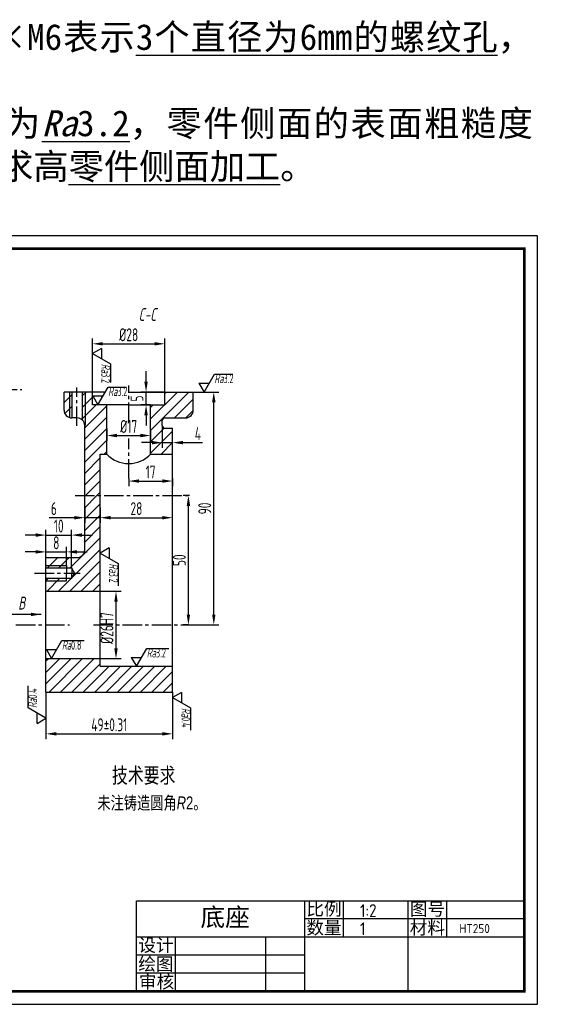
# Model space of a CAD drawing. Extents: x 0 to 695, y 0 to 382.
# Tile 2 of 2: x 220 to 427, y 0 to 380. Entities that reach past the tile are written whole.
import ezdxf

# ---------------------------------------------------------------- set-up
doc = ezdxf.new("R2010")
doc.units = 0
doc.header["$LTSCALE"] = 10
doc.header["$MEASUREMENT"] = 0
doc.linetypes.add('CENTER2', pattern=[1.125, 0.75, -0.125, 0.125, -0.125])
doc.layers.get('DEFPOINTS').update_dxf_attribs({"linetype": 'CONTINUOUS'})
for name, color, linetype in [('STK', 7, 'CONTINUOUS'), ('ST剖面线', 7, 'CONTINUOUS'), ('ST尺寸', 7, 'CONTINUOUS'), ('ST点画线', 7, 'CENTER2'), ('ST细实线', 7, 'CONTINUOUS')]:
    doc.layers.add(name, color=color, linetype=linetype)
doc.layers.add('ST粗实线', color=7, linetype='CONTINUOUS', lineweight=30)
doc.layers.add('图框', color=7, linetype='CONTINUOUS', lineweight=30, plot=False)
doc.layers.add('实体层', color=7, linetype='CONTINUOUS', lineweight=30, plot=False)
doc.layers.add('细实线层', color=7, linetype='CONTINUOUS', plot=False)
doc.styles.add('HZ', font='gbeitc.shx', dxfattribs={"height": 5})
doc.styles.add('HZDX', font='gbenor.shx', dxfattribs={"width": 0.75})
doc.styles.add('样式 1', font='仿宋_GB2312.ttf', dxfattribs={"height": 3.5})
doc.styles.add('样式 2', font='仿宋_GB2312.ttf', dxfattribs={"height": 7})
doc.dimstyles.new('ISO-25', dxfattribs={"dimscale": 0, "dimtxt": 5, "dimasz": 2, "dimexe": 2, "dimexo": 0, "dimgap": 1, "dimtad": 1, "dimtoh": 1, "dimdec": 0, "dimdsep": 46, "dimtxsty": 'HZDX', "dimcen": 0, "dimclrd": 7, "dimclre": 7, "dimclrt": 7, "dimadec": 0, "dimazin": 0, "dimtfac": 0.7143, "dimtdec": 0, "dimtmove": 0, "dimatfit": 3, "dimfxl": 1, "dimtolj": 1, "dimtzin": 0, "dimarcsym": 0})

# ---------------------------------------------------------------- blocks, each defined once
blk = doc.blocks.new('*D53')
at = {"layer": 'DEFPOINTS', "color": 0, "transparency": 16777216}
for p in [(285.01, 196.61), (285.45, 196.61), (285.01, 146.61)]:
    blk.add_point(p, dxfattribs=at)
at = {"layer": 'ST尺寸', "color": 7, "lineweight": -2, "transparency": 16777216}
for p, q in [((285.45, 196.61), (283.01, 196.61)), ((285.01, 150.61), (285.01, 192.61)), ((285.01, 146.61), (283.01, 146.61))]:
    blk.add_line(p, q, dxfattribs=at)
at = {"layer": 'ST尺寸', "color": 7, "transparency": 16777216}
for points in [[(284.35, 192.61), (285.68, 192.61), (285.01, 196.61)], [(284.35, 150.61), (285.68, 150.61), (285.01, 146.61)]]:
    blk.add_solid(points, dxfattribs=at)
at = {"layer": 'ST尺寸', "color": 7, "transparency": 16777216, "insert": (281.51, 171.61), "char_height": 5, "attachment_point": 5, "rotation": 90, "style": 'HZDX'}
blk.add_mtext('\\A1;50', dxfattribs=at)
blk = doc.blocks.new('*D54')
at = {"layer": 'DEFPOINTS', "color": 0, "transparency": 16777216}
for p in [(286.91, 236.61), (294.84, 236.61), (285.01, 146.61)]:
    blk.add_point(p, dxfattribs=at)
at = {"layer": 'ST尺寸', "color": 7, "lineweight": -2, "transparency": 16777216}
for p, q in [((286.91, 236.61), (296.84, 236.61)), ((294.84, 150.61), (294.84, 232.61)), ((285.01, 146.61), (296.84, 146.61))]:
    blk.add_line(p, q, dxfattribs=at)
at = {"layer": 'ST尺寸', "color": 7, "transparency": 16777216}
for points in [[(294.17, 232.61), (295.51, 232.61), (294.84, 236.61)], [(294.17, 150.61), (295.51, 150.61), (294.84, 146.61)]]:
    blk.add_solid(points, dxfattribs=at)
at = {"layer": 'ST尺寸', "color": 7, "transparency": 16777216, "insert": (291.34, 191.61), "char_height": 5, "attachment_point": 5, "rotation": 90, "style": 'HZDX'}
blk.add_mtext('\\A1;90', dxfattribs=at)
blk = doc.blocks.new('*D55')
at = {"layer": 'DEFPOINTS', "color": 0, "transparency": 16777216}
for p in [(274.91, 223.61), (278.91, 217.04), (278.91, 217.04)]:
    blk.add_point(p, dxfattribs=at)
at = {"layer": 'ST尺寸', "color": 7, "lineweight": -2, "transparency": 16777216}
for p, q in [((274.91, 223.61), (274.91, 215.04)), ((270.91, 217.04), (266.91, 217.04)), ((274.91, 217.04), (278.91, 217.04)), ((278.91, 217.04), (278.91, 219.04)), ((282.91, 217.04), (290.48, 217.04))]:
    blk.add_line(p, q, dxfattribs=at)
at = {"layer": 'ST尺寸', "color": 7, "transparency": 16777216}
for points in [[(270.91, 217.71), (270.91, 216.37), (274.91, 217.04)], [(282.91, 217.71), (282.91, 216.37), (278.91, 217.04)]]:
    blk.add_solid(points, dxfattribs=at)
at = {"layer": 'ST尺寸', "color": 7, "transparency": 16777216, "insert": (288.69, 220.54), "char_height": 5, "attachment_point": 5, "style": 'HZDX'}
blk.add_mtext('\\A1;4', dxfattribs=at)
blk = doc.blocks.new('*D56')
at = {"layer": 'DEFPOINTS', "color": 0, "transparency": 16777216}
for p in [(253.41, 222.48), (270.41, 221.8), (270.41, 219.79)]:
    blk.add_point(p, dxfattribs=at)
at = {"layer": 'ST尺寸', "color": 7, "lineweight": -2, "transparency": 16777216}
for p, q in [((253.41, 222.48), (253.41, 217.79)), ((270.41, 221.8), (270.41, 217.79)), ((257.41, 219.79), (266.41, 219.79))]:
    blk.add_line(p, q, dxfattribs=at)
at = {"layer": 'ST尺寸', "color": 7, "transparency": 16777216}
for points in [[(257.41, 220.46), (257.41, 219.12), (253.41, 219.79)], [(266.41, 220.46), (266.41, 219.12), (270.41, 219.79)]]:
    blk.add_solid(points, dxfattribs=at)
at = {"layer": 'ST尺寸', "color": 7, "transparency": 16777216, "insert": (261.91, 223.29), "char_height": 5, "attachment_point": 5, "style": 'HZDX'}
blk.add_mtext('\\A1;%%C17', dxfattribs=at)
blk = doc.blocks.new('*D57')
at = {"layer": 'DEFPOINTS', "color": 0, "transparency": 16777216}
for p in [(261.91, 203.22), (278.91, 203.22), (278.91, 202.2)]:
    blk.add_point(p, dxfattribs=at)
at = {"layer": 'ST尺寸', "color": 7, "lineweight": -2, "transparency": 16777216}
for p, q in [((261.91, 203.22), (261.91, 200.2)), ((265.91, 202.2), (274.91, 202.2)), ((278.91, 203.22), (278.91, 200.2))]:
    blk.add_line(p, q, dxfattribs=at)
at = {"layer": 'ST尺寸', "color": 7, "transparency": 16777216}
for points in [[(265.91, 202.87), (265.91, 201.54), (261.91, 202.2)], [(274.91, 202.87), (274.91, 201.54), (278.91, 202.2)]]:
    blk.add_solid(points, dxfattribs=at)
at = {"layer": 'ST尺寸', "color": 7, "transparency": 16777216, "insert": (270.41, 205.7), "char_height": 5, "attachment_point": 5, "style": 'HZDX'}
blk.add_mtext('\\A1;17', dxfattribs=at)
blk = doc.blocks.new('*D58')
at = {"layer": 'DEFPOINTS', "color": 0, "transparency": 16777216}
for p in [(244.91, 191.88), (250.91, 191.88), (250.91, 188.04)]:
    blk.add_point(p, dxfattribs=at)
at = {"layer": 'ST尺寸', "color": 7, "lineweight": -2, "transparency": 16777216}
for p, q in [((244.91, 191.88), (244.91, 186.04)), ((250.91, 191.88), (250.91, 186.04)), ((240.91, 188.04), (231.19, 188.04)), ((250.91, 188.04), (244.91, 188.04)), ((254.91, 188.04), (258.91, 188.04))]:
    blk.add_line(p, q, dxfattribs=at)
at = {"layer": 'ST尺寸', "color": 7, "transparency": 16777216}
for points in [[(240.91, 188.7), (240.91, 187.37), (244.91, 188.04)], [(254.91, 188.7), (254.91, 187.37), (250.91, 188.04)]]:
    blk.add_solid(points, dxfattribs=at)
at = {"layer": 'ST尺寸', "color": 7, "transparency": 16777216, "insert": (232.98, 191.54), "char_height": 5, "attachment_point": 5, "style": 'HZDX'}
blk.add_mtext('\\A1;6', dxfattribs=at)
blk = doc.blocks.new('*D59')
at = {"layer": 'DEFPOINTS', "color": 0, "transparency": 16777216}
for p in [(250.91, 191.88), (278.91, 188.04), (278.91, 188.04)]:
    blk.add_point(p, dxfattribs=at)
at = {"layer": 'ST尺寸', "color": 7, "lineweight": -2, "transparency": 16777216}
for p, q in [((254.91, 188.04), (274.91, 188.04)), ((278.91, 188.04), (278.91, 190.04))]:
    blk.add_line(p, q, dxfattribs=at)
at = {"layer": 'ST尺寸', "color": 7, "transparency": 16777216}
for points in [[(254.91, 188.7), (254.91, 187.37), (250.91, 188.04)], [(274.91, 188.7), (274.91, 187.37), (278.91, 188.04)]]:
    blk.add_solid(points, dxfattribs=at)
at = {"layer": 'ST尺寸', "color": 7, "transparency": 16777216, "insert": (264.91, 191.54), "char_height": 5, "attachment_point": 5, "style": 'HZDX'}
blk.add_mtext('\\A1;28', dxfattribs=at)
blk = doc.blocks.new('*D60')
at = {"layer": 'DEFPOINTS', "color": 0, "transparency": 16777216}
for p in [(268.64, 236.61), (275.91, 236.61), (270.41, 231.61)]:
    blk.add_point(p, dxfattribs=at)
at = {"layer": 'ST尺寸', "color": 7, "lineweight": -2, "transparency": 16777216}
for p, q in [((268.64, 240.61), (268.64, 244.61)), ((275.91, 236.61), (266.64, 236.61)), ((268.64, 231.61), (268.64, 236.61)), ((270.41, 231.61), (266.64, 231.61)), ((268.64, 227.61), (268.64, 223.61))]:
    blk.add_line(p, q, dxfattribs=at)
at = {"layer": 'ST尺寸', "color": 7, "transparency": 16777216}
for points in [[(267.97, 240.61), (269.3, 240.61), (268.64, 236.61)], [(267.97, 227.61), (269.3, 227.61), (268.64, 231.61)]]:
    blk.add_solid(points, dxfattribs=at)
at = {"layer": 'ST尺寸', "color": 7, "transparency": 16777216, "insert": (265.14, 234.11), "char_height": 5, "attachment_point": 5, "rotation": 90, "style": 'HZDX'}
blk.add_mtext('\\A1;5', dxfattribs=at)
blk = doc.blocks.new('*D61')
at = {"layer": 'DEFPOINTS', "color": 0, "transparency": 16777216}
for p in [(275.91, 255.23), (247.91, 236.61), (275.91, 236.61)]:
    blk.add_point(p, dxfattribs=at)
at = {"layer": 'ST尺寸', "color": 7, "lineweight": -2, "transparency": 16777216}
for p, q in [((247.91, 236.61), (247.91, 257.23)), ((251.91, 255.23), (271.91, 255.23)), ((275.91, 236.61), (275.91, 257.23))]:
    blk.add_line(p, q, dxfattribs=at)
at = {"layer": 'ST尺寸', "color": 7, "transparency": 16777216}
for points in [[(251.91, 255.89), (251.91, 254.56), (247.91, 255.23)], [(271.91, 255.89), (271.91, 254.56), (275.91, 255.23)]]:
    blk.add_solid(points, dxfattribs=at)
at = {"layer": 'ST尺寸', "color": 7, "transparency": 16777216, "insert": (261.91, 258.73), "char_height": 5, "attachment_point": 5, "style": 'HZDX'}
blk.add_mtext('\\A1;%%C28', dxfattribs=at)
blk = doc.blocks.new('*D62')
at = {"layer": 'DEFPOINTS', "color": 0, "transparency": 16777216}
for p in [(229.91, 172.46), (237.91, 174.83), (237.91, 169.61)]:
    blk.add_point(p, dxfattribs=at)
at = {"layer": 'ST尺寸', "color": 7, "lineweight": -2, "transparency": 16777216}
for p, q in [((229.91, 172.46), (229.91, 176.83)), ((237.91, 169.61), (237.91, 176.83)), ((225.91, 174.83), (221.91, 174.83)), ((229.91, 174.83), (237.91, 174.83)), ((241.91, 174.83), (245.91, 174.83))]:
    blk.add_line(p, q, dxfattribs=at)
at = {"layer": 'ST尺寸', "color": 7, "transparency": 16777216}
for points in [[(225.91, 175.5), (225.91, 174.16), (229.91, 174.83)], [(241.91, 175.5), (241.91, 174.16), (237.91, 174.83)]]:
    blk.add_solid(points, dxfattribs=at)
at = {"layer": 'ST尺寸', "color": 7, "transparency": 16777216, "insert": (233.91, 178.33), "char_height": 5, "attachment_point": 5, "style": 'HZDX'}
blk.add_mtext('\\A1;8', dxfattribs=at)
blk = doc.blocks.new('*D63')
at = {"layer": 'DEFPOINTS', "color": 0, "transparency": 16777216}
for p in [(239.81, 181.32), (229.91, 172.61), (239.81, 168.67)]:
    blk.add_point(p, dxfattribs=at)
at = {"layer": 'ST尺寸', "color": 7, "lineweight": -2, "transparency": 16777216}
for p, q in [((229.91, 172.61), (229.91, 183.32)), ((239.81, 168.67), (239.81, 183.32)), ((225.91, 181.32), (221.91, 181.32)), ((229.91, 181.32), (239.81, 181.32)), ((243.81, 181.32), (247.81, 181.32))]:
    blk.add_line(p, q, dxfattribs=at)
at = {"layer": 'ST尺寸', "color": 7, "transparency": 16777216}
for points in [[(225.91, 181.99), (225.91, 180.65), (229.91, 181.32)], [(243.81, 181.99), (243.81, 180.65), (239.81, 181.32)]]:
    blk.add_solid(points, dxfattribs=at)
at = {"layer": 'ST尺寸', "color": 7, "transparency": 16777216, "insert": (234.86, 184.82), "char_height": 5, "attachment_point": 5, "style": 'HZDX'}
blk.add_mtext('\\A1;10', dxfattribs=at)
blk = doc.blocks.new('*D64')
at = {"layer": 'DEFPOINTS', "color": 0, "transparency": 16777216}
for p in [(250.91, 159.61), (257.01, 159.61), (250.91, 133.61)]:
    blk.add_point(p, dxfattribs=at)
at = {"layer": 'ST尺寸', "color": 7, "lineweight": -2, "transparency": 16777216}
for p, q in [((250.91, 159.61), (259.01, 159.61)), ((257.01, 137.61), (257.01, 155.61)), ((250.91, 133.61), (259.01, 133.61))]:
    blk.add_line(p, q, dxfattribs=at)
at = {"layer": 'ST尺寸', "color": 7, "transparency": 16777216}
for points in [[(256.34, 155.61), (257.68, 155.61), (257.01, 159.61)], [(256.34, 137.61), (257.68, 137.61), (257.01, 133.61)]]:
    blk.add_solid(points, dxfattribs=at)
at = {"layer": 'ST尺寸', "color": 7, "transparency": 16777216, "insert": (253.51, 145.39), "char_height": 5, "attachment_point": 5, "rotation": 90, "style": 'HZDX'}
blk.add_mtext('\\A1;%%c26H7', dxfattribs=at)
blk = doc.blocks.new('*D65')
at = {"layer": 'DEFPOINTS', "color": 0, "transparency": 16777216}
for p in [(229.91, 120.61), (278.91, 120.61), (278.91, 104.52)]:
    blk.add_point(p, dxfattribs=at)
at = {"layer": 'ST尺寸', "color": 7, "lineweight": -2, "transparency": 16777216}
for p, q in [((229.91, 120.61), (229.91, 102.52)), ((278.91, 120.61), (278.91, 102.52)), ((233.91, 104.52), (274.91, 104.52))]:
    blk.add_line(p, q, dxfattribs=at)
at = {"layer": 'ST尺寸', "color": 7, "transparency": 16777216}
for points in [[(233.91, 105.19), (233.91, 103.85), (229.91, 104.52)], [(274.91, 105.19), (274.91, 103.85), (278.91, 104.52)]]:
    blk.add_solid(points, dxfattribs=at)
at = {"layer": 'ST尺寸', "color": 7, "transparency": 16777216, "insert": (254.41, 108.02), "char_height": 5, "attachment_point": 5, "style": 'HZDX'}
blk.add_mtext('\\A1;49%%P0.31', dxfattribs=at)

msp = doc.modelspace()

# ---------------------------------------------------------------- hatches: boundary and pattern name
at = {"layer": 'ST剖面线'}
h = msp.add_hatch(dxfattribs=at)
h.set_pattern_fill('ANSI31', color=256, scale=25, style=0)
h.paths.add_polyline_path([(236.91, 229.61, 0.414214), (239.91, 226.61), (239.91, 236.61), (236.91, 236.61)])
h.paths.add_polyline_path([(244.91, 196.61), (250.91, 196.61), (250.91, 212.61), (253.41, 212.61), (253.41, 231.61), (247.91, 231.61), (247.91, 236.61), (243.91, 236.61), (243.91, 225.84, -0.213422), (244.91, 223.61)])
h.paths.add_polyline_path([(270.41, 212.61), (278.91, 212.61), (278.91, 222.61), (275.91, 222.61, -0.414214), (274.91, 223.61), (274.91, 225.61, -0.414214), (275.91, 226.61), (283.91, 226.61, 0.414214), (286.91, 229.61), (286.91, 236.61), (275.91, 236.61), (275.91, 231.61), (270.41, 231.61)])
h = msp.add_hatch(dxfattribs=at)
h.set_pattern_fill('ANSI31', color=256, scale=25, style=0)
h.paths.add_polyline_path([(250.91, 196.61), (244.91, 196.61), (244.91, 175.61, -0.414214), (241.91, 172.61), (229.91, 172.61), (229.91, 168.61), (239.91, 168.61), (239.91, 168.49), (241, 166.61), (239.91, 164.73), (239.91, 164.61), (229.91, 164.61), (229.91, 159.61), (250.91, 159.61)])
h.paths.add_polyline_path([(278.91, 120.61), (278.91, 130.61), (250.91, 130.61), (250.91, 133.61), (229.91, 133.61), (229.91, 120.61)])

# ---------------------------------------------------------------- linework, layer by layer
at = {"layer": 'STK', "color": 5}
msp.add_lwpolyline([(0, 0), (420, 0), (420, 297), (0, 297), (0, 0)], dxfattribs=at)
at = {"layer": 'STK', "color": 7, "const_width": 1}
msp.add_lwpolyline([(25, 5), (415, 5), (415, 292), (25, 292), (25, 5)], dxfattribs=at)
at = {"layer": 'ST尺寸'}
for p, q in [((251.38, 253.48), (247.91, 251.48)), ((247.91, 251.48), (254.84, 247.48)), ((251.38, 253.48), (251.38, 249.48)), ((254.84, 247.48), (254.84, 240.34)), ((291.07, 236.61), (295.07, 243.54)), ((295.07, 243.54), (302.2, 243.54)), ((289.07, 240.07), (293.07, 240.07)), ((289.07, 240.07), (291.07, 236.61)), ((249.99, 231.61), (253.99, 238.54)), ((253.99, 238.54), (261.12, 238.54)), ((247.99, 235.07), (251.99, 235.07)), ((247.99, 235.07), (249.99, 231.61)), ((254.38, 176.36), (250.91, 174.36)), ((254.38, 176.36), (254.38, 172.36)), ((250.91, 174.36), (257.84, 170.36)), ((257.84, 170.36), (257.84, 161.77)), ((230.09, 137.07), (234.09, 137.07)), ((230.09, 137.07), (232.09, 133.61)), ((232.09, 133.61), (236.09, 140.54)), ((236.09, 140.54), (244.68, 140.54)), ((264.91, 130.61), (268.91, 137.54)), ((268.91, 137.54), (277.5, 137.54)), ((262.91, 134.07), (266.91, 134.07)), ((262.91, 134.07), (264.91, 130.61)), ((222.98, 114.51), (222.98, 123.1)), ((282.38, 120.53), (278.91, 118.53)), ((278.91, 118.53), (285.84, 114.53)), ((282.38, 120.53), (282.38, 116.53)), ((229.91, 110.51), (222.98, 114.51)), ((285.84, 114.53), (285.84, 105.94)), ((226.45, 108.51), (226.45, 112.51)), ((226.45, 108.51), (229.91, 110.51))]:
    msp.add_line(p, q, dxfattribs=at)
at = {"layer": 'ST点画线'}
for p, q in [((188.75, 237.52), (220.54, 237.52)), ((241.91, 223.5), (241.91, 238.34)), ((261.91, 225.1), (261.91, 239.1)), ((261.91, 203.22), (261.91, 218.61)), ((241.2, 196.61), (285.45, 196.61)), ((225.53, 166.61), (243.11, 166.61)), ((218.32, 146.61), (239.01, 146.61)), ((248.32, 146.61), (285.01, 146.61))]:
    msp.add_line(p, q, dxfattribs=at)
at = {"layer": 'ST粗实线'}
for p, q in [((236.91, 229.61), (236.91, 236.61)), ((252.39, 236.61), (236.91, 236.61)), ((239.91, 236.61), (239.91, 226.61)), ((243.91, 236.61), (243.91, 225.84)), ((247.91, 231.61), (247.91, 236.61)), ((261.91, 236.61), (286.91, 236.61)), ((275.91, 231.61), (275.91, 236.61)), ((286.91, 229.61), (286.91, 236.61)), ((261.91, 231.61), (247.91, 231.61)), ((253.41, 212.61), (253.41, 231.61)), ((261.91, 231.61), (275.91, 231.61)), ((270.41, 212.61), (270.41, 231.61)), ((241.91, 226.61), (239.91, 226.61)), ((274.91, 223.61), (274.91, 225.61)), ((275.91, 226.61), (283.91, 226.61)), ((244.91, 175.61), (244.91, 223.61)), ((275.91, 222.61), (278.91, 222.61)), ((278.91, 120.61), (278.91, 222.61)), ((250.91, 130.61), (250.91, 212.61)), ((250.91, 212.61), (253.41, 212.61)), ((270.41, 212.61), (278.91, 212.61)), ((229.91, 120.61), (229.91, 172.61)), ((229.91, 172.61), (241.91, 172.61)), ((229.91, 168.61), (239.91, 168.61)), ((237.91, 169.61), (237.91, 166.61)), ((239.81, 168.67), (241, 166.61)), ((239.91, 168.61), (239.91, 166.61)), ((229.91, 164.61), (239.91, 164.61)), ((237.91, 163.61), (237.91, 166.61)), ((239.81, 164.55), (241, 166.61)), ((239.91, 164.61), (239.91, 166.61)), ((229.91, 159.61), (250.91, 159.61)), ((229.91, 133.61), (250.91, 133.61)), ((250.91, 130.61), (278.91, 130.61)), ((229.91, 120.61), (278.91, 120.61))]:
    msp.add_line(p, q, dxfattribs=at)
for centre, radius, start, end in [((239.91, 229.61), 3, 180, 270), ((283.91, 229.61), 3, 270, 0), ((241.91, 223.61), 3, 0, 90), ((275.91, 225.61), 1, 90, 180), ((275.91, 223.61), 1, 180, 270), ((261.91, 220.64), 11.69, 223.3732, 316.6268), ((241.91, 175.61), 3, 270, 0)]:
    msp.add_arc(centre, radius, start, end, dxfattribs=at)
at = {"layer": 'ST细实线'}
for p, q in [((239.02, 236.61), (239.02, 226.78)), ((245.02, 236.61), (245.02, 223.61)), ((229.91, 169.61), (237.91, 169.61)), ((229.91, 163.61), (237.91, 163.61))]:
    msp.add_line(p, q, dxfattribs=at)
at = {"layer": '实体层'}
for p, q in [((265, 5), (265, 40)), ((265, 40), (415, 40)), ((415, 40), (415, 5)), ((415, 5), (265, 5))]:
    msp.add_line(p, q, dxfattribs=at)
at = {"layer": '细实线层'}
for p, q in [((330, 5), (330, 40)), ((345, 26), (345, 40)), ((370, 5), (370, 40)), ((385, 26), (385, 40)), ((415, 33), (330, 33)), ((415, 26), (265, 26)), ((280, 5), (280, 26)), ((315, 5), (315, 26)), ((330, 19), (265, 19)), ((330, 12), (265, 12))]:
    msp.add_line(p, q, dxfattribs=at)

# ---------------------------------------------------------------- texts
at = {"layer": 'ST尺寸', "attachment_point": 1}
for s, width, gutter_width, heights, insert, char_height, style in [('\\pxqj;{\\fFangSong_GB2312|b0|i0|c134|p49;\\H2.85714x;\\W1;（1）说明      的含义：3×M6表示\\L\\C5;3个直径为6mm的螺纹孔\\l\\C256;，7H表示\\L\\C5;加工精度\\l\\C256;， 表示\\C5;深度\\C256;。\\P（2）尺寸φ28的表面粗糙度为\\fFangSong_GB2312|b0|i1|c134|p49;\\L\\C5;Ra\\fFangSong_GB2312|b0|i0|c134|p49;3.2\\l\\C256;，零件侧面的表面粗糙度为\\fFangSong_GB2312|b0|i1|c134|p49;\\L\\C5;Ra\\fFangSong_GB2312|b0|i0|c134|p49;0.4\\l\\C256;，它们哪一个加工要求高\\L\\C5;零件侧面加工\\l\\C256;。}', 376.1578, 17.5, [145.97], (40.99, 378.8), 3.5, 'HZDX'), ('{\\Fgbeitc|c0;Ra}3.2', 15.8673, 17.5, [0], (295.07, 243.54), 3.5, 'HZDX'), ('{\\Fgbeitc|c0;Ra}3.2', 15.8673, 17.5, [0], (253.99, 238.54), 3.5, 'HZDX'), ('{\\Fgbeitc|c0;Ra}0.8', 15.8673, 17.5, [0], (236.09, 140.54), 3.5, 'HZDX'), ('{\\Fgbeitc|c0;Ra}3.2', 15.8673, 17.5, [0], (268.91, 137.54), 3.5, 'HZDX'), ('{\\fRS_Song|b0|i0|c134|p2;技术要求}', 32.386, 17.5, [0], (255.44, 91.48), 6, 'HZDX'), ('{\\Fgbenor|c0;1:\\Fgbenor|c134;2}', 25, 25, [0], (351.39, 38.69), 5, 'HZ'), ('{\\Fgbenor|c0;1}', 25, 25, [0], (351.39, 31.69), 5, 'HZ'), ('{\\Fgeniso|c134;HT250}', 25, 25, [0], (389.83, 31.03), 3.5, 'HZ')]:
    msp.add_mtext_dynamic_manual_height_columns(s, width=width, gutter_width=gutter_width, heights=heights, dxfattribs=dict(at, insert=insert, char_height=char_height, style=style))
at = {"layer": 'ST尺寸', "char_height": 5, "attachment_point": 1, "style": 'HZDX'}
for s, insert, width in [('{\\Fgbeitc|c0;C-C}', (265.77, 269.07), 29.6), ('{\\Fgbeitc|c0;B}', (219.19, 157.54), 6.1), ('{\\fRS_Song|b0|i0|c134|p2;未注铸造圆角\\fRS_Song|b0|i1|c0|p2;R\\fRS_Song|b0|i0|c0|p2;2\\fRS_Song|b0|i0|c134|p2;。}', (249.8, 80.33), 53.7)]:
    msp.add_mtext(s, dxfattribs=dict(at, insert=insert, width=width))
at = {"layer": 'ST尺寸', "char_height": 3.5, "attachment_point": 1, "style": 'HZDX'}
for s, insert, rotation in [('{\\Fgbeitc|c0;Ra}3.2', (254.84, 247.48), 270), ('{\\Fgbeitc|c0;Ra}3.2', (257.84, 170.36), 270), ('{\\Fgbeitc|c0;Ra}0.4', (222.98, 114.51), 90), ('{\\Fgbeitc|c0;Ra}0.4', (285.84, 114.53), 270)]:
    msp.add_mtext_dynamic_manual_height_columns(s, width=15.8673, gutter_width=17.5, heights=[0], dxfattribs=dict(at, insert=insert, rotation=rotation))
at = {"layer": '图框', "attachment_point": 5}
for s, insert, char_height, width, style in [('底座', (299.22, 33.29), 7, 90, '样式 2'), ('比例', (337.47, 36.57), 5, 22.671, '样式 1'), ('图号', (377.47, 36.57), 5, 22.671, '样式 1'), ('数量', (337.46, 29.31), 5, 22.671, '样式 1'), ('材料', (377.46, 29.31), 5, 22.671, '样式 1'), ('设计', (272.47, 22.57), 5, 22.671, '样式 1'), ('绘图', (272.46, 15.31), 5, 22.671, '样式 1'), ('审核', (272.71, 8.44), 5, 22.671, '样式 1')]:
    msp.add_mtext(s, dxfattribs=dict(at, insert=insert, char_height=char_height, width=width, style=style))

# ---------------------------------------------------------------- dimensions: what is measured, and where the dimension line sits
at = {"layer": 'ST尺寸'}
for base, p1, p2, text, override, picture, middle in [((275.91, 255.23), (247.91, 236.61), (275.91, 236.61), '%%C<>', {"dimscale": 1, "dimasz": 4, "dimtoh": 0, "dimzin": 12, "dimcen": -2, "dimtdec": 3, "dimatfit": 0, "dimtzin": 12}, '*D61', (261.91, 258.73)), ((278.91, 104.52), (229.91, 120.61), (278.91, 120.61), '49%%P0.31', {"dimscale": 1, "dimasz": 4, "dimzin": 12, "dimcen": -2, "dimtol": 1, "dimtp": 0.031, "dimtm": 0.031, "dimtdec": 3, "dimatfit": 0, "dimtzin": 12}, '*D65', (254.41, 108.02))]:
    dim = msp.add_linear_dim(base=base, p1=p1, p2=p2, text=text, dimstyle='ISO-25', override=override, dxfattribs=at)
    dim.commit()
    dim.dimension.update_dxf_attribs({"geometry": picture, "text_midpoint": middle})
for base, p1, p2, picture, middle in [((268.64, 236.61), (270.41, 231.61), (275.91, 236.61), '*D60', (268.64, 234.11)), ((294.84, 236.61), (285.01, 146.61), (286.91, 236.61), '*D54', (294.84, 191.61)), ((285.01, 196.61), (285.01, 146.61), (285.45, 196.61), '*D53', (285.01, 171.61))]:
    dim = msp.add_linear_dim(base=base, p1=p1, p2=p2, angle=90, dimstyle='ISO-25', override={"dimscale": 1, "dimasz": 4, "dimtoh": 0, "dimzin": 12, "dimcen": -2, "dimtdec": 3, "dimatfit": 0, "dimtzin": 12}, dxfattribs=at)
    dim.commit()
    dim.dimension.update_dxf_attribs({"geometry": picture, "text_midpoint": middle, "dimtype": 160})
dim = msp.add_linear_dim(base=(270.41, 219.79), p1=(253.41, 222.48), p2=(270.41, 221.8), text='%%C<>', dimstyle='ISO-25', override={"dimscale": 1, "dimasz": 4, "dimtoh": 0, "dimzin": 12, "dimcen": -2, "dimtdec": 3, "dimatfit": 0, "dimtzin": 12}, dxfattribs=at)
dim.commit()
dim.dimension.update_dxf_attribs({"geometry": '*D56', "text_midpoint": (261.91, 219.79), "dimtype": 160})
for base, p1, p2, override, picture, middle in [((278.91, 217.04), (274.91, 223.61), (278.91, 217.04), {"dimscale": 1, "dimasz": 4, "dimtoh": 0, "dimzin": 12, "dimcen": -2, "dimtdec": 3, "dimatfit": 0, "dimtzin": 12}, '*D55', (288.69, 220.54)), ((278.91, 202.2), (261.91, 203.22), (278.91, 203.22), {"dimscale": 1, "dimasz": 4, "dimtoh": 0, "dimzin": 12, "dimcen": -2, "dimtdec": 3, "dimatfit": 0, "dimtzin": 12}, '*D57', (270.41, 205.7)), ((278.91, 188.04), (250.91, 191.88), (278.91, 188.04), {"dimscale": 1, "dimasz": 4, "dimtoh": 0, "dimzin": 12, "dimcen": -2, "dimse1": 1, "dimtdec": 3, "dimtmove": 1, "dimtzin": 12}, '*D59', (264.91, 191.54))]:
    dim = msp.add_linear_dim(base=base, p1=p1, p2=p2, dimstyle='ISO-25', override=override, dxfattribs=at)
    dim.commit()
    dim.dimension.update_dxf_attribs({"geometry": picture, "text_midpoint": middle})
for base, p1, p2, picture, middle in [((250.91, 188.04), (244.91, 191.88), (250.91, 191.88), '*D58', (232.98, 188.04)), ((239.81, 181.32), (229.91, 172.61), (239.81, 168.67), '*D63', (234.86, 181.32)), ((237.91, 174.83), (229.91, 172.46), (237.91, 169.61), '*D62', (233.91, 174.83))]:
    dim = msp.add_linear_dim(base=base, p1=p1, p2=p2, dimstyle='ISO-25', override={"dimscale": 1, "dimasz": 4, "dimtoh": 0, "dimzin": 12, "dimcen": -2, "dimtdec": 3, "dimatfit": 0, "dimtzin": 12}, dxfattribs=at)
    dim.commit()
    dim.dimension.update_dxf_attribs({"geometry": picture, "text_midpoint": middle, "dimtype": 160})
dim = msp.add_linear_dim(base=(257.01, 159.61), p1=(250.91, 133.61), p2=(250.91, 159.61), angle=90, text='%%c<>H7', dimstyle='ISO-25', override={"dimscale": 1, "dimasz": 4, "dimtoh": 0, "dimzin": 12, "dimcen": -2, "dimtdec": 3, "dimatfit": 0, "dimtzin": 12}, dxfattribs=at)
dim.commit()
dim.dimension.update_dxf_attribs({"geometry": '*D64', "text_midpoint": (257.01, 145.39), "dimtype": 160})

# ---------------------------------------------------------------- leaders
at = {"layer": 'ST尺寸', "color": 7}
msp.add_leader([(228.1, 150.66), (216.35, 150.66)], dimstyle='ISO-25', override={"dimscale": 1, "dimasz": 4, "dimzin": 12, "dimcen": -2, "dimtol": 1, "dimtp": 0.031, "dimtm": 0.031, "dimtdec": 3, "dimtzin": 12}, dxfattribs=at)

doc.saveas('drawing.dxf')
